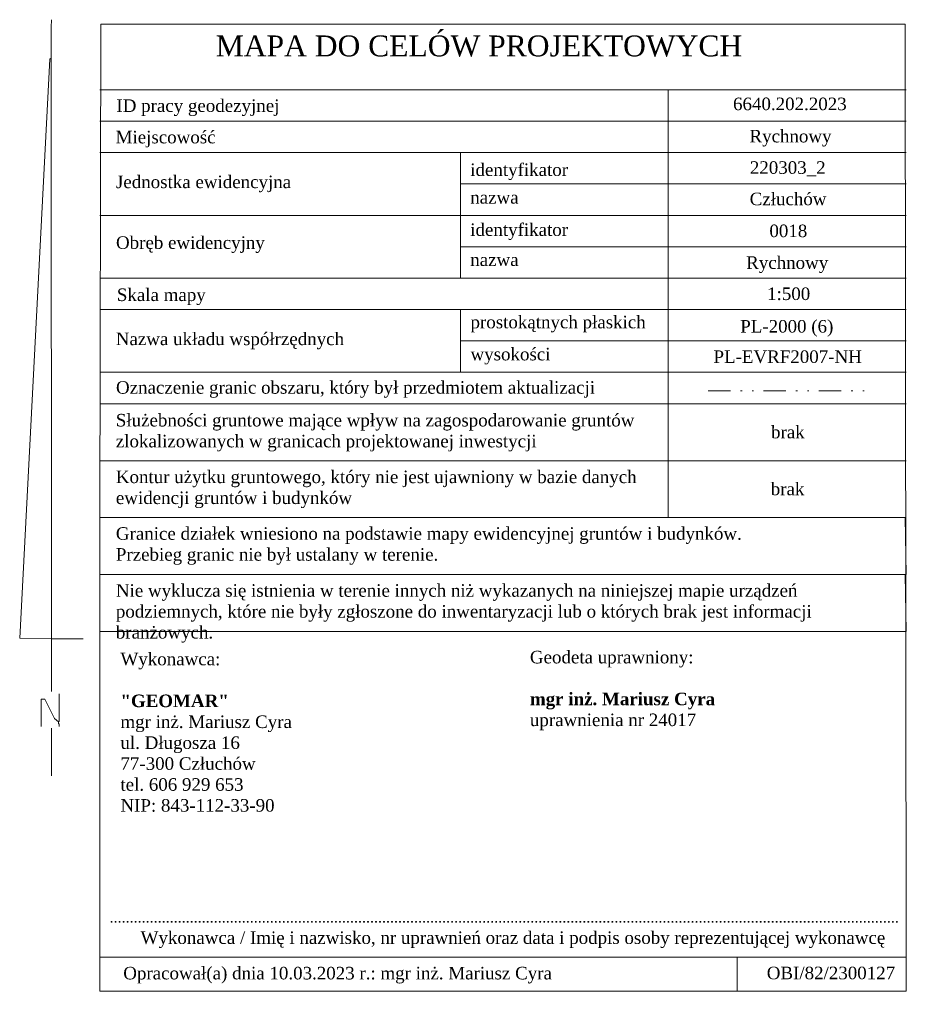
# Model space of a CAD drawing. Header units: metres. Extents: x 6463121 to 6463533, y 5950839 to 5951040.
# Tile 1 of 6: x 6463121 to 6463180, y 5950974 to 5951040. Entities that reach past the tile are written whole.
import ezdxf

# ---------------------------------------------------------------- set-up
doc = ezdxf.new("R2010")
doc.units = ezdxf.units.M
doc.header["$MEASUREMENT"] = 0
doc.linetypes.add('GAW', pattern=[3.51, 1.5, -0.67, 0, -0.67, 0, -0.67])
doc.layers.get('0').update_dxf_attribs({"linetype": 'CONTINUOUS', "lineweight": 18})
for name, color, linetype, lineweight in [('R2V', 7, 'CONTINUOUS', 18), ('tekst', 7, 'CONTINUOUS', 18), ('zakres_skladowa', 7, 'GAW', 18)]:
    doc.layers.add(name, color=color, linetype=linetype, lineweight=lineweight)
doc.styles.get("Standard").update_dxf_attribs({"font": 'simplex.shx'})

msp = doc.modelspace()

# ---------------------------------------------------------------- linework, layer by layer
at = {"linetype": 'Continuous'}
for p, q in [((6463168.709, 5950974.964), (6463168.709, 5950977.255)), ((6463180.053, 5950977.255), (6463180.056, 5950974.964))]:
    msp.add_line(p, q, dxfattribs=at)
msp.add_lwpolyline([(6463180.056, 5950974.964), (6463125.972, 5950974.964), (6463125.972, 5950977.255)], dxfattribs=at)
at = {"layer": 'R2V'}
for p, q in [((6463125.972, 5951002.898), (6463125.972, 5951006.717)), ((6463179.977, 5951006.717), (6463180.053, 5951002.898)), ((6463125.972, 5951002.898), (6463180.053, 5951002.898)), ((6463179.977, 5951002.898), (6463180.053, 5950999.08)), ((6463125.972, 5950999.08), (6463180.053, 5950999.08))]:
    msp.add_line(p, q, dxfattribs=at)
for points in [[(6463122.75, 5950998.6, 0), (6463122.711, 5951037.485, 0), (6463122.711, 5951039.589, 0), (6463122.75, 5951040.096, 0)], [(6463125.972, 5951006.717, 0), (6463126.052, 5951039.786, 0), (6463179.977, 5951039.786, 0), (6463180.053, 5950977.255, 0), (6463125.972, 5950977.255, 0), (6463125.972, 5951006.717, 0), (6463180.053, 5951006.717, 0)], [(6463122.75, 5950998.6, 0), (6463120.607, 5950998.639, 0), (6463122.633, 5951037.446, 0), (6463122.672, 5951037.485, 0)], [(6463125.972, 5951035.394, 0), (6463164.078, 5951035.394, 0)], [(6463164.078, 5951006.717, 0), (6463164.078, 5951035.394, 0), (6463180.053, 5951035.394, 0)], [(6463125.972, 5951033.29, 0), (6463164.078, 5951033.29, 0)], [(6463164.078, 5951033.29, 0), (6463180.053, 5951033.29, 0)], [(6463125.972, 5951031.186, 0), (6463150.168, 5951031.186, 0)], [(6463150.168, 5951022.77, 0), (6463150.168, 5951031.186, 0), (6463164.117, 5951031.186, 0)], [(6463164.117, 5951031.186, 0), (6463180.053, 5951031.186, 0)], [(6463150.168, 5951029.082, 0), (6463164.117, 5951029.082, 0)], [(6463164.117, 5951029.082, 0), (6463180.053, 5951029.082, 0)], [(6463125.972, 5951026.978, 0), (6463150.168, 5951026.978, 0)], [(6463150.168, 5951026.978, 0), (6463164.117, 5951026.978, 0)], [(6463164.117, 5951026.978, 0), (6463180.053, 5951026.978, 0)], [(6463150.168, 5951024.874, 0), (6463164.117, 5951024.874, 0)], [(6463164.117, 5951024.874, 0), (6463180.053, 5951024.874, 0)], [(6463125.972, 5951022.77, 0), (6463164.078, 5951022.77, 0)], [(6463164.078, 5951022.77, 0), (6463180.053, 5951022.77, 0)], [(6463125.972, 5951020.666, 0), (6463150.168, 5951020.666, 0)], [(6463150.168, 5951016.458, 0), (6463150.168, 5951020.666, 0), (6463164.117, 5951020.666, 0)], [(6463164.117, 5951020.666, 0), (6463180.053, 5951020.666, 0)], [(6463150.168, 5951018.562, 0), (6463164.117, 5951018.562, 0)], [(6463164.117, 5951018.562, 0), (6463180.053, 5951018.562, 0)], [(6463125.972, 5951016.458, 0), (6463164.078, 5951016.458, 0)], [(6463164.078, 5951016.458, 0), (6463180.053, 5951016.458, 0)], [(6463125.972, 5951014.354, 0), (6463164.078, 5951014.354, 0)], [(6463164.078, 5951014.354, 0), (6463180.053, 5951014.354, 0)], [(6463125.972, 5951010.535, 0), (6463164.078, 5951010.535, 0)], [(6463164.078, 5951010.535, 0), (6463180.053, 5951010.535, 0)], [(6463125.972, 5951006.717, 0), (6463150.168, 5951006.717, 0)], [(6463125.972, 5951006.717, 0), (6463164.078, 5951006.717, 0)], [(6463164.078, 5951006.717, 0), (6463180.053, 5951006.717, 0)], [(6463164.117, 5951006.717, 0), (6463180.053, 5951006.717, 0)], [(6463125.972, 5951002.898, 0), (6463150.168, 5951002.898, 0)], [(6463125.972, 5951002.898, 0), (6463164.078, 5951002.898, 0)], [(6463164.078, 5951002.898, 0), (6463180.053, 5951002.898, 0)], [(6463122.75, 5950998.6, 0), (6463124.854, 5950998.6, 0)], [(6463122.75, 5950998.6, 0), (6463122.75, 5950995.054, 0)], [(6463123.217, 5950993.028, 0), (6463122.944, 5950993.262, 0), (6463122.282, 5950994.548, 0), (6463122.048, 5950994.548, 0), (6463122.048, 5950992.717, 0)], [(6463123.217, 5950993.028, 0), (6463123.256, 5950993.067, 0), (6463123.256, 5950994.898, 0)], [(6463122.75, 5950989.405, 0), (6463122.75, 5950992.6, 0)], [(6463123.217, 5950993.028, 0), (6463123.217, 5950992.911, 0), (6463123.256, 5950992.872, 0), (6463123.256, 5950992.717, 0)]]:
    msp.add_polyline3d(points, dxfattribs=at)
at = {"layer": 'zakres_skladowa'}
msp.add_line((6463166.777, 5951015.224), (6463177.868, 5951015.224), dxfattribs=at)

# ---------------------------------------------------------------- texts
at = {"layer": 'tekst', "linetype": 'Continuous', "attachment_point": 1}
for s, insert, char_height, width in [('\\pi6.4407;{\\fTimes New Roman|b0|i0|c238|p18;\\H1.4x;MAPA DO CELÓW PROJEKTOWYCH}', (6463127.312, 5951039.038), 1, 53.38376), ('{\\fTimes New Roman|b0|i0|c238|p18;ID pracy geodezyjnej}', (6463127.092, 5951034.754), 0.84082, 17.23998), ('{\\fTimes New Roman|b0|i0|c238|p18;Miejscowość}', (6463127.04, 5951032.647), 0.84082, 9.68115), ('\\pxqc;{\\fTimes New Roman|b0|i0|c238|p18;Rychnowy}', (6463164.604, 5951032.71), 0.84082, 15.37457), ('{\\fTimes New Roman|b0|i0|c238|p18;Jednostka ewidencyjna}', (6463127.064, 5951029.646), 0.84082, 13.0662), ('{\\fTimes New Roman|b0|i0|c238|p18;Obręb ewidencyjny}', (6463127.064, 5951025.576), 0.84082, 11.65637), ('\\pxqc;{\\fTimes New Roman|b0|i0|c238|p18;Rychnowy}', (6463164.5, 5951024.232), 0.84082, 15.14239), ('{\\fTimes New Roman|b0|i0|c238|p18;Skala mapy}', (6463127.122, 5951022.078), 0.84082, 11.30187), ('{\\fTimes New Roman|b0|i0|c238|p18;prostokątnych płaskich}', (6463150.836, 5951020.248), 0.84082, 12.84583), ('{\\fTimes New Roman|b0|i0|c238|p18;Nazwa układu współrzędnych}', (6463127.05, 5951019.121), 0.84082, 15.51963), ('{\\fTimes New Roman|b0|i0|c238|p18;wysokości}', (6463150.836, 5951018.099), 0.84082, 12.89238), ('{\\fTimes New Roman|b0|i0|c238|p18;Oznaczenie granic obszaru, który był przedmiotem aktualizacji}', (6463127.063, 5951015.865), 0.84082, 36.5478), ('{\\fTimes New Roman|b0|i0|c238|p18;Służebności gruntowe mające wpływ na zagospodarowanie gruntów\\Pzlokalizowanych w granicach projektowanej inwestycji}', (6463127.053, 5951013.67), 0.84082, 36.59328), ('{\\fTimes New Roman|b0|i0|c238|p18;Kontur użytku gruntowego, który nie jest ujawniony w bazie danych \\Pewidencji gruntów i budynków}', (6463127.056, 5951009.871), 0.84082, 37.6849), ('{\\fTimes New Roman|b0|i0|c238|p18;Granice działek wniesiono na podstawie mapy ewidencyjnej gruntów i budynków. \\PPrzebieg granic nie był ustalany w terenie.\\H1.2866x; }', (6463127.056, 5951006.073), 0.840824, 52.96606), ('{\\fTimes New Roman|b0|i0|c238|p18;Nie wyklucza się istnienia w terenie innych niż wykazanych na niniejszej mapie urządzeń podziemnych, które nie były zgłoszone do inwentaryzacji lub o których brak jest informacji branżowych.}', (6463127.056, 5951002.255), 0.840824, 52.97117), ('{\\fTimes New Roman|b0|i0|c238|p18;Wykonawca:\\P\\P\\fTimes New Roman|b1|i0|c238|p18;"GEOMAR" \\fTimes New Roman|b0|i0|c238|p18;\\Pmgr inż. Mariusz Cyra\\Pul. Długosza 16\\P77-300 Człuchów\\Ptel. 606 929 653\\PNIP: 843-112-33-90}', (6463127.362, 5950997.66), 0.84082, 22.42301), ('\\pi2.7007;{\\fTimes New Roman|b0|i0|c238|p18;Wykonawca / Imię i nazwisko, nr uprawnień oraz data i podpis osoby reprezentującej wykonawcę}', (6463126.012, 5950978.981), 0.8408, 54.16409), ('\\pxi3.2121;{\\fTimes New Roman|b0|i0|c238|p18;Opracował(a) dnia 10.03.2023 r.: mgr inż. Mariusz Cyra}', (6463124.85, 5950976.604), 0.8408, 32.57232), ('\\pxi3.2121;{\\fTimes New Roman|b0|i0|c238|p18;OBI/82/2300127}', (6463167.997, 5950976.614), 0.8408, 12.72045)]:
    msp.add_mtext(s, dxfattribs=dict(at, insert=insert, char_height=char_height, width=width))
for s, width, heights, insert, char_height in [('\\pxqc;{\\fTimes New Roman|b0|i0|c238|p18;6640.202.2023}', 15.27697, [0], (6463164.609, 5951034.872), 0.84082), ('\\pxql;{\\fTimes New Roman|b0|i0|c238|p18;identyfikator}', 10.30856, [0], (6463150.817, 5951030.46), 0.84082), ('\\pxqc;{\\fTimes New Roman|b0|i0|c238|p18;220303_2}', 15.28221, [0], (6463164.464, 5951030.605), 0.84082), ('\\pxql;{\\fTimes New Roman|b0|i0|c238|p18;nazwa}', 10.58788, [0], (6463150.817, 5951028.605), 0.84082), ('\\pxqc;{\\fTimes New Roman|b0|i0|c238|p18;Człuchów}', 15.32876, [0], (6463164.464, 5951028.5), 0.84082), ('\\pxql;{\\fTimes New Roman|b0|i0|c238|p18;identyfikator}', 10.77409, [0], (6463150.817, 5951026.441), 0.84082), ('\\pxqc;{\\fTimes New Roman|b0|i0|c238|p18;0018}', 15.29366, [0.855], (6463164.499, 5951026.36), 0.84082), ('\\pxql;{\\fTimes New Roman|b0|i0|c238|p18;nazwa}', 11.14626, [0], (6463150.817, 5951024.429), 0.84082), ('\\pxqc;{\\fTimes New Roman|b0|i0|c238|p18;1:500}', 15.26548, [0], (6463164.535, 5951022.145), 0.84082), ('\\pxqc;{\\fTimes New Roman|b0|i0|c238|p18;PL-2000 (6)}', 15.23484, [0], (6463164.426, 5951019.962), 0.84082), ('\\pxqc;{\\fTimes New Roman|b0|i0|c238|p18;PL-EVRF2007-NH}', 15.21119, [0], (6463164.496, 5951017.927), 0.84082), ('\\pxqc;{\\fTimes New Roman|b0|i0|c238|p18;brak}', 15.09444, [0], (6463164.566, 5951012.874), 0.84082), ('\\pxqc;{\\fTimes New Roman|b0|i0|c238|p18;brak}', 15.09444, [0], (6463164.548, 5951009.063), 0.84082), ('\\pxql;{\\fTimes New Roman|b0|i0|c238|p18;Geodeta uprawniony:\\P\\P\\fTimes New Roman|b1|i0|c238|p18;mgr inż. Mariusz Cyra\\P\\fTimes New Roman|b0|i0|c238|p18;uprawnienia nr 24017}', 22.59435, [0], (6463154.818, 5950997.787), 0.84082), ('\\pxqc;{\\fTimes New Roman|b0|i0|c238|p18;.....................................................................................................................................................................................................}', 53.94336, [0], (6463126.122, 5950980.283), 0.711467)]:
    msp.add_mtext_dynamic_manual_height_columns(s, width=width, gutter_width=1, heights=heights, dxfattribs=dict(at, insert=insert, char_height=char_height))

doc.saveas('drawing.dxf')
